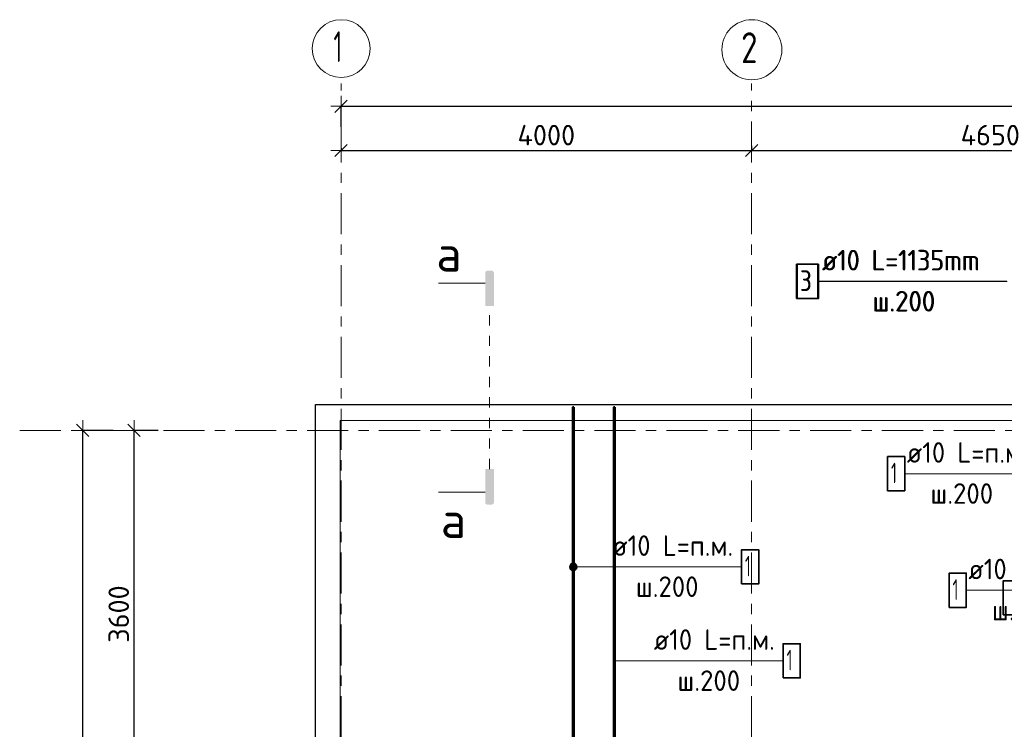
# Model space of a CAD drawing. Header units: metres. Extents: x -38 to 100, y -15 to 21.
# Tile 11 of 246: x -2.63 to 6.96, y 13.49 to 20.4. Entities that reach past the tile are written whole.
import ezdxf

# ---------------------------------------------------------------- set-up
doc = ezdxf.new("R2010")
doc.units = ezdxf.units.M
doc.header["$PDMODE"] = 65
for name, pattern in [('______11', [0.5, 0.4, -0.05, 0, -0.05]), ('______5', [1.1, 0.8, -0.1, 0.1, -0.1]), ('______9', [0.015, 0, -0.015])]:
    doc.linetypes.add(name, pattern=pattern)
for name, color, linetype, lineweight in [('XR$1$Осевая линия (1)', 7, '______5', 13), ('XR$1$Размерная линия (1)', 7, 'Continuous', 13), ('XR$5$Арм. стержнями нижней зоны', 180, 'Continuous', 35), ('XR$5$Арм.стержн. Арматура края', 96, 'Continuous', 35), ('XR$5$Общий слой (1)_1', 7, 'Continuous', 13), ('XR$5$Перекрытие (1)', 7, 'Continuous', 35), ('XR$7$Арм. стержнями нижней зоны', 180, 'Continuous', 35), ('XR$7$Арм.стержн. Арматура края', 96, 'Continuous', 35), ('XR$7$Общий слой (1)_1', 7, 'Continuous', 13), ('XR$7$Перекрытие (1)', 7, 'Continuous', 35)]:
    doc.layers.add(name, color=color, linetype=linetype, lineweight=lineweight)
doc.styles.add('ISOCPEUR', font='txt')
doc.dimstyles.new('DIMSTYLE_2', dxfattribs={"dimtxt": 0.2, "dimasz": 0.2, "dimexe": 0, "dimexo": 0, "dimgap": 0.1, "dimtad": 2, "dimdec": 0, "dimlfac": 1000, "dimrnd": 5, "dimzin": 12, "dimdsep": 46, "dimtxsty": 'ISOCPEUR', "dimblk1": 'ALL_ML_STRICH', "dimblk2": 'ALL_ML_STRICH', "dimsah": 1, "dimcen": 0, "dimclrd": 7, "dimclre": 256, "dimclrt": 7, "dimadec": 0, "dimazin": 0, "dimtfac": 1, "dimtdec": 0, "dimtix": 1, "dimtmove": 2, "dimatfit": 3, "dimfxl": 0, "dimtzin": 0, "dimlwd": 0, "dimlwe": -3, "dimarcsym": 0})
doc.dimstyles.new('DIMSTYLE_3', dxfattribs={"dimtxt": 0.2, "dimasz": 0.2, "dimexe": 0, "dimexo": 0, "dimgap": 0.1, "dimtad": 2, "dimdec": 0, "dimlfac": 1000, "dimrnd": 5, "dimzin": 12, "dimdsep": 46, "dimtxsty": 'ISOCPEUR', "dimblk1": 'ALL_ML_STRICH', "dimblk2": 'ALL_ML_STRICH', "dimsah": 1, "dimcen": 0, "dimclrd": 7, "dimclre": 256, "dimclrt": 7, "dimadec": 0, "dimazin": 0, "dimtfac": 1, "dimtdec": 0, "dimtix": 1, "dimtmove": 2, "dimatfit": 3, "dimfxl": 0, "dimtzin": 0, "dimlwd": 0, "dimlwe": -3, "dimarcsym": 0})

# ---------------------------------------------------------------- blocks, each defined once
blk = doc.blocks.new('ALL_ML_STRICH')
at = {"color": 0, "linetype": 'ByBlock', "lineweight": -2}
for p, q in [((0, -0.5), (0, 0.5)), ((-1, 0), (0.5, 0)), ((-0.3, -0.3), (0.3, 0.3))]:
    blk.add_line(p, q, dxfattribs=at)
blk = doc.blocks.new('*D4')
at = {"layer": 'DEFPOINTS', "color": 7, "linetype": 'Continuous', "lineweight": 13, "transparency": 33554687}
for p in [(-1.6986, 16.4), (-2.2938, 0), (-2.0153, 0)]:
    blk.add_point(p, dxfattribs=at)
at = {"layer": 'XR$1$Размерная линия (1)', "color": 9, "linetype": 'Continuous', "lineweight": -2, "true_color": 0xc7c7c7, "transparency": 33554687}
for p, q in [((-1.7186, 16.4), (-2.0153, 16.4)), ((-2.2738, 0), (-2.0153, 0))]:
    blk.add_line(p, q, dxfattribs=at)
at = {"layer": 'XR$1$Размерная линия (1)', "color": 7, "linetype": 'Continuous', "lineweight": -2, "transparency": 33554687}
blk.add_line((-2.0153, 0), (-2.0153, 16.4), dxfattribs=at)
at = {"layer": 'XR$1$Размерная линия (1)', "color": 7, "linetype": 'Continuous', "lineweight": 13, "transparency": 33554687, "xscale": 0.2, "yscale": 0.2, "zscale": 0.2}
for p, rotation in [((-2.0153, 16.4), 90), ((-2.0153, 0), 270)]:
    blk.add_blockref('ALL_ML_STRICH', p, dxfattribs=dict(at, rotation=rotation))
at = {"layer": 'XR$1$Размерная линия (1)', "color": 7, "linetype": 'Continuous', "lineweight": 13, "transparency": 33554687, "insert": (-2.1653, 8.22), "char_height": 0.2, "width": 1, "attachment_point": 5, "rotation": 90, "style": 'ISOCPEUR'}
blk.add_mtext('\\A1;{16400}', dxfattribs=at)
blk = doc.blocks.new('*D9')
at = {"layer": 'DEFPOINTS', "color": 7, "linetype": 'Continuous', "lineweight": 13, "transparency": 33554687}
for p in [(-1.2605, 16.4), (-1.5153, 12.8), (-1.3472, 12.8)]:
    blk.add_point(p, dxfattribs=at)
at = {"layer": 'XR$1$Размерная линия (1)', "color": 9, "linetype": 'Continuous', "lineweight": -2, "true_color": 0xc7c7c7, "transparency": 33554687}
for p, q in [((-1.2805, 16.4), (-1.5153, 16.4)), ((-1.3672, 12.8), (-1.5153, 12.8))]:
    blk.add_line(p, q, dxfattribs=at)
at = {"layer": 'XR$1$Размерная линия (1)', "color": 7, "linetype": 'Continuous', "lineweight": -2, "transparency": 33554687}
blk.add_line((-1.5153, 12.8), (-1.5153, 16.4), dxfattribs=at)
at = {"layer": 'XR$1$Размерная линия (1)', "color": 7, "linetype": 'Continuous', "lineweight": 13, "transparency": 33554687, "xscale": 0.2, "yscale": 0.2, "zscale": 0.2}
for p, rotation in [((-1.5153, 16.4), 90), ((-1.5153, 12.8), 270)]:
    blk.add_blockref('ALL_ML_STRICH', p, dxfattribs=dict(at, rotation=rotation))
at = {"layer": 'XR$1$Размерная линия (1)', "color": 7, "linetype": 'Continuous', "lineweight": 13, "transparency": 33554687, "insert": (-1.6653, 14.61), "char_height": 0.2, "width": 0.8, "attachment_point": 5, "rotation": 90, "style": 'ISOCPEUR'}
blk.add_mtext('\\A1;{3600}', dxfattribs=at)
blk = doc.blocks.new('*D10')
at = {"layer": 'DEFPOINTS', "color": 7, "linetype": 'Continuous', "lineweight": 13, "transparency": 33554687}
for p in [(0.5, 19.5574), (0.5, 19.3768), (61.6, 17.1197)]:
    blk.add_point(p, dxfattribs=at)
at = {"layer": 'XR$1$Размерная линия (1)', "color": 9, "linetype": 'Continuous', "lineweight": -2, "true_color": 0xc7c7c7, "transparency": 33554687}
for p, q in [((0.5, 19.3568), (0.5, 19.5574)), ((61.6, 17.1397), (61.6, 19.5574))]:
    blk.add_line(p, q, dxfattribs=at)
at = {"layer": 'XR$1$Размерная линия (1)', "color": 7, "linetype": 'Continuous', "lineweight": -2, "transparency": 33554687}
blk.add_line((0.5, 19.5574), (61.6, 19.5574), dxfattribs=at)
at = {"layer": 'XR$1$Размерная линия (1)', "color": 7, "linetype": 'Continuous', "lineweight": 13, "transparency": 33554687, "xscale": 0.2, "yscale": 0.2, "zscale": 0.2, "rotation": 180}
blk.add_blockref('ALL_ML_STRICH', (0.5, 19.5574), dxfattribs=at)
at = {"layer": 'XR$1$Размерная линия (1)', "color": 7, "linetype": 'Continuous', "lineweight": 13, "transparency": 33554687, "xscale": 0.2, "yscale": 0.2, "zscale": 0.2}
blk.add_blockref('ALL_ML_STRICH', (61.6, 19.5574), dxfattribs=at)
at = {"layer": 'XR$1$Размерная линия (1)', "color": 7, "linetype": 'Continuous', "lineweight": 13, "transparency": 33554687, "insert": (31.1, 19.7074), "char_height": 0.2, "width": 1, "attachment_point": 5, "style": 'ISOCPEUR'}
blk.add_mtext('\\A1;{61100}', dxfattribs=at)
blk = doc.blocks.new('*D25')
at = {"layer": 'DEFPOINTS', "color": 7, "linetype": 'Continuous', "lineweight": 13, "transparency": 33554687}
for p in [(4.5, 19.1912), (0.5, 19.1695), (0.5, 19.1261)]:
    blk.add_point(p, dxfattribs=at)
at = {"layer": 'XR$1$Размерная линия (1)', "color": 9, "linetype": 'Continuous', "lineweight": -2, "true_color": 0xc7c7c7, "transparency": 33554687}
for p, q in [((0.5, 19.1495), (0.5, 19.1261)), ((4.5, 19.1712), (4.5, 19.1261))]:
    blk.add_line(p, q, dxfattribs=at)
at = {"layer": 'XR$1$Размерная линия (1)', "color": 7, "linetype": 'Continuous', "lineweight": -2, "transparency": 33554687}
blk.add_line((0.5, 19.1261), (4.5, 19.1261), dxfattribs=at)
at = {"layer": 'XR$1$Размерная линия (1)', "color": 7, "linetype": 'Continuous', "lineweight": 13, "transparency": 33554687, "xscale": 0.2, "yscale": 0.2, "zscale": 0.2, "rotation": 180}
blk.add_blockref('ALL_ML_STRICH', (0.5, 19.1261), dxfattribs=at)
at = {"layer": 'XR$1$Размерная линия (1)', "color": 7, "linetype": 'Continuous', "lineweight": 13, "transparency": 33554687, "xscale": 0.2, "yscale": 0.2, "zscale": 0.2}
blk.add_blockref('ALL_ML_STRICH', (4.5, 19.1261), dxfattribs=at)
at = {"layer": 'XR$1$Размерная линия (1)', "color": 7, "linetype": 'Continuous', "lineweight": 13, "transparency": 33554687, "insert": (2.5, 19.2761), "char_height": 0.2, "width": 0.8, "attachment_point": 5, "style": 'ISOCPEUR'}
blk.add_mtext('\\A1;{4000}', dxfattribs=at)
blk = doc.blocks.new('*D26')
at = {"layer": 'DEFPOINTS', "color": 7, "linetype": 'Continuous', "lineweight": 13, "transparency": 33554687}
for p in [(4.5, 19.1912), (4.5, 19.1261), (9.15, 19.1262)]:
    blk.add_point(p, dxfattribs=at)
at = {"layer": 'XR$1$Размерная линия (1)', "color": 9, "linetype": 'Continuous', "lineweight": -2, "true_color": 0xc7c7c7, "transparency": 33554687}
for p, q in [((4.5, 19.1712), (4.5, 19.1261)), ((9.15, 19.1261), (9.15, 19.1261))]:
    blk.add_line(p, q, dxfattribs=at)
at = {"layer": 'XR$1$Размерная линия (1)', "color": 7, "linetype": 'Continuous', "lineweight": -2, "transparency": 33554687}
blk.add_line((4.5, 19.1261), (9.15, 19.1261), dxfattribs=at)
at = {"layer": 'XR$1$Размерная линия (1)', "color": 7, "linetype": 'Continuous', "lineweight": 13, "transparency": 33554687, "xscale": 0.2, "yscale": 0.2, "zscale": 0.2, "rotation": 180}
blk.add_blockref('ALL_ML_STRICH', (4.5, 19.1261), dxfattribs=at)
at = {"layer": 'XR$1$Размерная линия (1)', "color": 7, "linetype": 'Continuous', "lineweight": 13, "transparency": 33554687, "xscale": 0.2, "yscale": 0.2, "zscale": 0.2}
blk.add_blockref('ALL_ML_STRICH', (9.15, 19.1261), dxfattribs=at)
at = {"layer": 'XR$1$Размерная линия (1)', "color": 7, "linetype": 'Continuous', "lineweight": 13, "transparency": 33554687, "insert": (6.825, 19.2761), "char_height": 0.2, "width": 0.8, "attachment_point": 5, "style": 'ISOCPEUR'}
blk.add_mtext('\\A1;{4650}', dxfattribs=at)

msp = doc.modelspace()

# ---------------------------------------------------------------- hatches: boundary and pattern name
at = {"linetype": 'Continuous', "lineweight": 25, "true_color": 0x000000, "transparency": 33554687}
for points in [[(1.9055, 17.9373), (1.906, 17.9398), (1.9068, 17.9422), (1.9079, 17.9445), (1.9093, 17.9466), (1.911, 17.9485), (1.9129, 17.9502), (1.9151, 17.9516), (1.9174, 17.9528), (1.9198, 17.9536), (1.9223, 17.9541), (1.9248, 17.9543), (1.9694, 17.9543), (1.9719, 17.9541), (1.9744, 17.9536), (1.9768, 17.9528), (1.9791, 17.9516), (1.9813, 17.9502), (1.9832, 17.9485), (1.9849, 17.9466), (1.9863, 17.9445), (1.9874, 17.9422), (1.9882, 17.9398), (1.9887, 17.9373), (1.9889, 17.9347), (1.9889, 17.6097), (1.9053, 17.6097), (1.9053, 17.9347)], [(1.9055, 17.9373), (1.906, 17.9398), (1.9068, 17.9422), (1.9079, 17.9445), (1.9093, 17.9466), (1.911, 17.9485), (1.9129, 17.9502), (1.9151, 17.9516), (1.9174, 17.9528), (1.9198, 17.9536), (1.9223, 17.9541), (1.9248, 17.9543), (1.9694, 17.9543), (1.9719, 17.9541), (1.9744, 17.9536), (1.9768, 17.9528), (1.9791, 17.9516), (1.9813, 17.9502), (1.9832, 17.9485), (1.9849, 17.9466), (1.9863, 17.9445), (1.9874, 17.9422), (1.9882, 17.9398), (1.9887, 17.9373), (1.9889, 17.9347), (1.9889, 17.6097), (1.9053, 17.6097), (1.9053, 17.9347)], [(1.9055, 15.6943), (1.9053, 15.6968), (1.9053, 16.0218), (1.9889, 16.0218), (1.9889, 15.6968), (1.9887, 15.6943), (1.9882, 15.6918), (1.9874, 15.6894), (1.9863, 15.6871), (1.9849, 15.6849), (1.9832, 15.683), (1.9813, 15.6813), (1.9791, 15.6799), (1.9768, 15.6788), (1.9744, 15.678), (1.9719, 15.6775), (1.9694, 15.6773), (1.9248, 15.6773), (1.9223, 15.6775), (1.9198, 15.678), (1.9174, 15.6788), (1.9151, 15.6799), (1.9129, 15.6813), (1.911, 15.683), (1.9093, 15.6849), (1.9079, 15.6871), (1.9068, 15.6894), (1.906, 15.6918)], [(1.9055, 15.6943), (1.9053, 15.6968), (1.9053, 16.0218), (1.9889, 16.0218), (1.9889, 15.6968), (1.9887, 15.6943), (1.9882, 15.6918), (1.9874, 15.6894), (1.9863, 15.6871), (1.9849, 15.6849), (1.9832, 15.683), (1.9813, 15.6813), (1.9791, 15.6799), (1.9768, 15.6788), (1.9744, 15.678), (1.9719, 15.6775), (1.9694, 15.6773), (1.9248, 15.6773), (1.9223, 15.6775), (1.9198, 15.678), (1.9174, 15.6788), (1.9151, 15.6799), (1.9129, 15.6813), (1.911, 15.683), (1.9093, 15.6849), (1.9079, 15.6871), (1.9068, 15.6894), (1.906, 15.6918)]]:
    msp.add_hatch(color=18, dxfattribs=at).paths.add_polyline_path(points, flags=16)
at = {"layer": 'XR$5$Арм. стержнями нижней зоны', "linetype": 'Continuous', "lineweight": 13, "transparency": 33554687}
for points in [[(2.7302, 15.0515), (2.7302, 15.089), (2.725, 15.0702)], [(2.7437, 15.038), (2.7437, 15.1025), (2.7302, 15.089)], [(2.7437, 15.038), (2.7302, 15.089), (2.7302, 15.0515)], [(2.7625, 15.0327), (2.7625, 15.1077), (2.7437, 15.1025)], [(2.7625, 15.0327), (2.7437, 15.1025), (2.7437, 15.038)], [(2.7812, 15.038), (2.7812, 15.1025), (2.7625, 15.1077)], [(2.7812, 15.038), (2.7625, 15.1077), (2.7625, 15.0327)], [(2.7947, 15.0515), (2.7947, 15.089), (2.7812, 15.1025)], [(2.7947, 15.0515), (2.7812, 15.1025), (2.7812, 15.038)], [(2.7947, 15.089), (2.7947, 15.0515), (2.8, 15.0702)]]:
    msp.add_hatch(color=7, dxfattribs=at).paths.add_polyline_path(points)

# ---------------------------------------------------------------- linework, layer by layer
at = {"color": 7, "linetype": 'Continuous', "lineweight": 13, "transparency": 33554687}
for p, q in [((1.9053, 17.8327), (1.4486, 17.8327)), ((1.9053, 17.8327), (1.4486, 17.8327)), ((1.9053, 15.7988), (1.4486, 15.7988)), ((1.9053, 15.7988), (1.4486, 15.7988))]:
    msp.add_line(p, q, dxfattribs=at)
at = {"color": 7, "linetype": '______9', "lineweight": 13, "transparency": 33554687}
msp.add_line((1.9471, 16.0218), (1.9471, 17.6097), dxfattribs=at)
msp.add_line((1.9471, 16.0218), (1.9471, 17.6097), dxfattribs=at)
at = {"layer": 'XR$1$Осевая линия (1)', "color": 253, "linetype": '______11', "lineweight": 13, "true_color": 0xa0a0a0, "transparency": 33554687}
for p, q in [((0.5, -3.39), (0.5, 19.78)), ((4.5, -3.39), (4.5, 19.78)), ((-2.63, 16.4), (62.6, 16.4))]:
    msp.add_line(p, q, dxfattribs=at)
at = {"layer": 'XR$1$Осевая линия (1)', "color": 7, "linetype": 'Continuous', "lineweight": 13, "transparency": 33554687}
for centre, radius in [((0.5019, 20.1186), 0.2819), ((4.5024, 20.1081), 0.2924)]:
    msp.add_circle(centre, radius, dxfattribs=at)
at = {"layer": 'XR$5$Арм. стержнями нижней зоны', "color": 7, "linetype": 'Continuous', "lineweight": 13, "transparency": 33554687}
for p, q in [((5.9918, 15.9778), (7.2718, 15.9778)), ((2.725, 15.0702), (2.725, 15.0702)), ((2.7625, 15.1077), (2.7625, 15.1077)), ((3.1221, 15.0702), (2.7625, 15.0702)), ((2.8, 15.0702), (2.8, 15.0702)), ((3.1221, 15.0702), (4.4021, 15.0702)), ((2.7625, 15.0327), (2.7625, 15.0327))]:
    msp.add_line(p, q, dxfattribs=at)
at = {"layer": 'XR$5$Арм. стержнями нижней зоны', "color": 4, "linetype": 'Continuous', "lineweight": 50, "transparency": 33554687}
msp.add_lwpolyline([(2.7675, 16.6252), (2.7675, 10.7752), (2.7575, 10.7752), (2.7575, 16.6252), (2.7675, 16.6252)], dxfattribs=at)
at = {"layer": 'XR$5$Арм. стержнями нижней зоны', "color": 7, "linetype": 'Continuous', "lineweight": 35, "transparency": 33554687}
for points in [[(5.8252, 15.8111), (5.9918, 15.8111), (5.9918, 16.1444), (5.8252, 16.1444), (5.8252, 15.8111)], [(4.4021, 14.9036), (4.5688, 14.9036), (4.5688, 15.2369), (4.4021, 15.2369), (4.4021, 14.9036)], [(6.9519, 14.6017), (7.1185, 14.6017), (7.1185, 14.9351), (6.9519, 14.9351), (6.9519, 14.6017)]]:
    msp.add_lwpolyline(points, dxfattribs=at)
at = {"layer": 'XR$5$Арм. стержнями нижней зоны', "color": 7, "linetype": 'Continuous', "lineweight": 13, "transparency": 33554687}
msp.add_circle((2.7625, 15.0702), 0.0375, dxfattribs=at)
at = {"layer": 'XR$5$Арм.стержн. Арматура края', "color": 7, "linetype": 'Continuous', "lineweight": 13, "transparency": 33554687}
msp.add_line((5.1503, 17.8506), (6.9903, 17.8506), dxfattribs=at)
at = {"layer": 'XR$5$Арм.стержн. Арматура края', "color": 7, "linetype": 'Continuous', "lineweight": 35, "transparency": 33554687}
msp.add_lwpolyline([(4.9436, 17.684), (5.1503, 17.684), (5.1503, 18.0173), (4.9436, 18.0173), (4.9436, 17.684)], dxfattribs=at)
at = {"layer": 'XR$5$Общий слой (1)_1', "color": 7, "linetype": 'Continuous', "lineweight": 13, "transparency": 33554687}
msp.add_lwpolyline([(0.4913, -0.2255), (0.4913, 16.4945), (18.9313, 16.4945), (18.9313, 12.1345), (21.7613, 12.1345), (21.7613, 11.6345), (23.8313, 11.6345), (23.8313, 16.5045), (32.4113, 16.5045), (32.4113, 9.0745)], dxfattribs=at)
at = {"layer": 'XR$5$Перекрытие (1)', "color": 7, "linetype": 'Continuous', "lineweight": 25, "transparency": 33554687}
for p, q in [((0.25, 12.5002), (0.25, 16.6502)), ((0.25, 16.6502), (7.4996, 16.6502))]:
    msp.add_line(p, q, dxfattribs=at)
at = {"layer": 'XR$7$Арм. стержнями нижней зоны', "color": 7, "linetype": 'Continuous', "lineweight": 13, "transparency": 33554687}
for p, q in [((6.5915, 14.8422), (7.8715, 14.8422)), ((3.5273, 14.1549), (3.1625, 14.1549)), ((3.5273, 14.1549), (4.8073, 14.1549))]:
    msp.add_line(p, q, dxfattribs=at)
at = {"layer": 'XR$7$Арм. стержнями нижней зоны', "color": 4, "linetype": 'Continuous', "lineweight": 50, "transparency": 33554687}
msp.add_lwpolyline([(3.1675, 16.6252), (3.1675, 10.7752), (3.1575, 10.7752), (3.1575, 16.6252), (3.1675, 16.6252)], dxfattribs=at)
at = {"layer": 'XR$7$Арм. стержнями нижней зоны', "color": 7, "linetype": 'Continuous', "lineweight": 35, "transparency": 33554687}
for points in [[(6.4248, 14.6755), (6.5915, 14.6755), (6.5915, 15.0089), (6.4248, 15.0089), (6.4248, 14.6755)], [(4.8073, 13.9883), (4.974, 13.9883), (4.974, 14.3216), (4.8073, 14.3216), (4.8073, 13.9883)]]:
    msp.add_lwpolyline(points, dxfattribs=at)
at = {"layer": 'XR$7$Арм.стержн. Арматура края', "color": 7, "linetype": 'Continuous', "lineweight": 13, "transparency": 33554687}
msp.add_line((5.145, 17.8516), (6.985, 17.8516), dxfattribs=at)
at = {"layer": 'XR$7$Арм.стержн. Арматура края', "color": 7, "linetype": 'Continuous', "lineweight": 35, "transparency": 33554687}
msp.add_lwpolyline([(4.9383, 17.6849), (5.145, 17.6849), (5.145, 18.0183), (4.9383, 18.0183), (4.9383, 17.6849)], dxfattribs=at)
at = {"layer": 'XR$7$Общий слой (1)_1', "color": 7, "linetype": 'Continuous', "lineweight": 13, "transparency": 33554687}
msp.add_lwpolyline([(0.4913, -0.2255), (0.4913, 16.4945), (18.9313, 16.4945), (18.9313, 10.6045), (21.5013, 10.6045), (21.5013, 8.7845), (26.3013, 8.7845), (26.3013, 16.5045), (32.4113, 16.5045), (32.4113, 9.0745)], dxfattribs=at)
at = {"layer": 'XR$7$Перекрытие (1)', "color": 7, "linetype": 'Continuous', "lineweight": 25, "transparency": 33554687}
for p, q in [((0.25, -0.2498), (0.25, 16.6502)), ((0.25, 16.6502), (7.4996, 16.6502))]:
    msp.add_line(p, q, dxfattribs=at)

# ---------------------------------------------------------------- texts
at = {"color": 7, "linetype": 'Continuous', "lineweight": 13, "transparency": 33554687, "char_height": 0.35, "width": 0.42, "attachment_point": 5, "style": 'ISOCPEUR'}
for insert in [(1.5512, 18.1218), (1.5512, 18.1218), (1.5956, 15.5266), (1.5956, 15.5266)]:
    msp.add_mtext('\\A1;{\\fISOCPEUR|i0|b0;\\H0.350000;\\W1.000000;\\C7;а}\\P', dxfattribs=dict(at, insert=insert))
at = {"layer": 'XR$1$Осевая линия (1)', "color": 7, "linetype": 'Continuous', "lineweight": 13, "transparency": 33554687, "char_height": 0.3, "attachment_point": 7, "style": 'ISOCPEUR'}
for s, insert, width in [('\\W0.56;1', (0.4269, 19.9881), 0.233333), ('\\W0.78;2', (4.3974, 19.9776), 0.326407)]:
    msp.add_mtext(s, dxfattribs=dict(at, insert=insert, width=width))
at = {"layer": 'XR$5$Арм. стержнями нижней зоны', "color": 7, "linetype": 'Continuous', "lineweight": 25, "transparency": 33554687, "char_height": 0.2, "attachment_point": 7, "style": 'ISOCPEUR'}
for s, insert, width in [('\\W0.94;ø10 L=п.м.', (6.0118, 16.0844), 1.333221), ('\\W0.56;1', (5.8585, 15.8844), 0.155556), ('\\W0.95;ш.200 ', (6.2418, 15.6844), 0.874664), ('\\W0.94;ø10 L=п.м.', (3.1421, 15.1769), 1.333221), ('\\W0.56;1', (4.4355, 14.9769), 0.155556), ('\\W0.95;ш.200 ', (3.3721, 14.7769), 0.874664)]:
    msp.add_mtext(s, dxfattribs=dict(at, insert=insert, width=width))
at = {"layer": 'XR$5$Арм.стержн. Арматура края', "color": 7, "linetype": 'Continuous', "lineweight": 25, "transparency": 33554687, "char_height": 0.2, "attachment_point": 7, "style": 'ISOCPEUR'}
for s, insert, width in [('\\W0.92;ø10 L=1135mm ', (5.1903, 17.9573), 1.871128), ('\\W0.78;3', (4.9769, 17.7573), 0.217605), ('\\W0.95;ш.200 ', (5.6803, 17.5573), 0.874664)]:
    msp.add_mtext(s, dxfattribs=dict(at, insert=insert, width=width))
at = {"layer": 'XR$7$Арм. стержнями нижней зоны', "color": 7, "linetype": 'Continuous', "lineweight": 25, "transparency": 33554687, "char_height": 0.2, "attachment_point": 7, "style": 'ISOCPEUR'}
for s, insert, width in [('\\W0.94;ø10 L=п.м.', (6.6115, 14.9489), 1.333221), ('\\W0.56;1', (6.4581, 14.7489), 0.155556), ('\\W0.95;ш.200 ', (6.8415, 14.5489), 0.874664), ('\\W0.94;ø10 L=п.м.', (3.5473, 14.2616), 1.333221), ('\\W0.56;1', (4.8407, 14.0616), 0.155556), ('\\W0.95;ш.200 ', (3.7773, 13.8616), 0.874664)]:
    msp.add_mtext(s, dxfattribs=dict(at, insert=insert, width=width))
at = {"layer": 'XR$7$Арм.стержн. Арматура края', "color": 7, "linetype": 'Continuous', "lineweight": 25, "transparency": 33554687, "char_height": 0.2, "attachment_point": 7, "style": 'ISOCPEUR'}
for s, insert, width in [('\\W0.92;ø10 L=1135mm ', (5.185, 17.9583), 1.871128), ('\\W0.78;3', (4.9717, 17.7583), 0.217605), ('\\W0.95;ш.200 ', (5.675, 17.5583), 0.874664)]:
    msp.add_mtext(s, dxfattribs=dict(at, insert=insert, width=width))

# ---------------------------------------------------------------- dimensions: what is measured, and where the dimension line sits
at = {"layer": 'XR$1$Размерная линия (1)', "color": 7, "linetype": 'Continuous', "lineweight": 13, "transparency": 33554687}
for base, p1, p2, picture, middle in [((61.6, 19.5574), (0.5, 19.3568), (61.6, 17.1397), '*D10', (31.1, 19.7074)), ((4.5, 19.1261), (0.5, 19.1495), (4.5, 19.1712), '*D25', (2.5, 19.2761)), ((9.15, 19.1261), (4.5, 19.1712), (9.15, 19.1261), '*D26', (6.825, 19.2761))]:
    dim = msp.add_linear_dim(base=base, p1=p1, p2=p2, dimstyle='DIMSTYLE_3', override={"dimpost": '<>', "dimclrd": 7, "dimclre": 9, "dimclrt": 7, "dimlwd": 0, "dimlwe": 65533}, dxfattribs=at)
    dim.commit()
    dim.dimension.update_dxf_attribs({"geometry": picture, "text_midpoint": middle, "dimtype": 160})
for base, p1, p2, dimstyle, picture, middle in [((-2.0153, 16.4), (-2.2738, 0), (-1.7186, 16.4), 'DIMSTYLE_2', '*D4', (-2.1653, 8.22)), ((-1.5153, 16.4), (-1.3672, 12.8), (-1.2805, 16.4), 'DIMSTYLE_3', '*D9', (-1.6653, 14.61))]:
    dim = msp.add_linear_dim(base=base, p1=p1, p2=p2, angle=90, dimstyle=dimstyle, override={"dimpost": '<>', "dimclrd": 7, "dimclre": 9, "dimclrt": 7, "dimlwd": 0, "dimlwe": 65533}, dxfattribs=at)
    dim.commit()
    dim.dimension.update_dxf_attribs({"geometry": picture, "text_midpoint": middle, "dimtype": 160})

doc.saveas('drawing.dxf')
